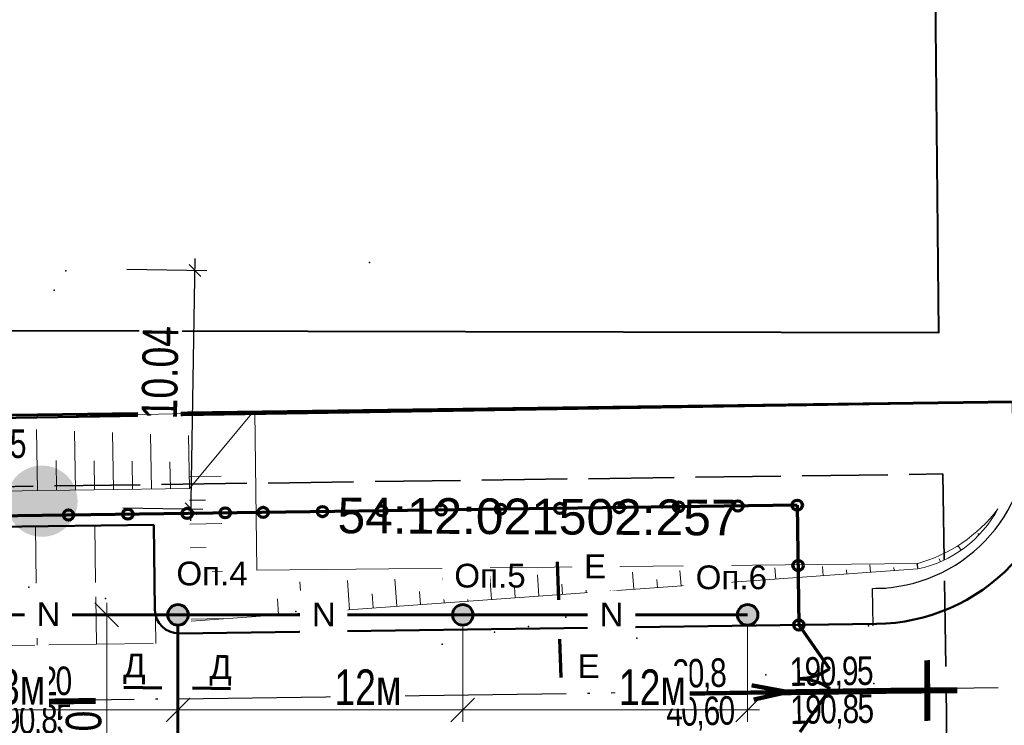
# Model space of a CAD drawing. Header units: millimetres. Extents: x 0 to 6455317, y 0 to 774296.
# Tile 14 of 29: x 3227624 to 3227666, y 387169 to 387199. Entities that reach past the tile are written whole.
import ezdxf
from ezdxf import colors
from ezdxf.entities.mleader import LeaderData, LeaderLine
from ezdxf.math import Vec2, Vec3

# ---------------------------------------------------------------- set-up
doc = ezdxf.new("R2010")
doc.units = ezdxf.units.MM
doc.linetypes.add('ACAD_ISO02W100', pattern=[15, 12, -3])
doc.linetypes.add('ACAD_ISO04W100', pattern=[30, 24, -3, 0, -3])
for name, color, linetype in [('1 Здание', 7, 'Continuous'), ('1 Координаты', 7, 'Continuous'), ('1 ограждение', 7, 'Continuous'), ('1 откос', 7, 'Continuous'), ('1 Разбивочный 1', 7, 'Continuous'), ('8 ЭТО', 7, 'Continuous'), ('ТОЧКИ_ОБОСНОВАНИЯ', 255, 'Continuous')]:
    doc.layers.add(name, color=color, linetype=linetype)
for name, color, linetype, lineweight in [('2 УКл+переломы', 5, 'Continuous', 25), ('ГП Граница', 94, 'Continuous', 60), ('ИГ геология', 7, 'Continuous', 25)]:
    doc.layers.add(name, color=color, linetype=linetype, lineweight=lineweight)
doc.styles.add('ACAD14', font='arial.ttf', dxfattribs={"width": 0.75, "height": 1.5})
doc.styles.add('GOST 2.304', font='arial.ttf')
doc.linetypes.add('ограждение1', pattern='A,6.35,-2.54,[133,ltypeshp.shx,S=2.54,R=0,X=-2.54,Y=0],-2.54,25.4', length=36.83)
doc.dimstyles.new('Генплан-чел', dxfattribs={"dimtxt": 1.5, "dimasz": 0.5, "dimexe": 0.5, "dimexo": 0.5, "dimtad": 1, "dimzin": 0, "dimdsep": 46, "dimtxsty": 'ACAD14', "dimblk": 'OBLIQUE', "dimcen": 1, "dimdle": 0.5, "dimclrd": 256, "dimclre": 256, "dimclrt": 256, "dimadec": 8, "dimazin": 2, "dimtfac": 1, "dimtmove": 0, "dimatfit": 3, "dimldrblk": 'OPEN30', "dimfxl": 0.5, "dimtfill": 1, "dimtfillclr": 256, "dimtolj": 1, "dimtzin": 0, "dimlwd": -1, "dimlwe": -1, "dimarcsym": 0})
doc.dimstyles.new('Генплан-чел-1', dxfattribs={"dimtxt": 1.5, "dimasz": 1, "dimexe": 0.5, "dimexo": 0.5, "dimgap": 0.2, "dimtad": 1, "dimzin": 0, "dimdsep": 46, "dimtxsty": 'ACAD14', "dimblk": 'OBLIQUE', "dimcen": 1, "dimdle": 0.5, "dimclrd": 256, "dimclre": 256, "dimclrt": 256, "dimadec": 4, "dimazin": 2, "dimtfac": 1, "dimtmove": 0, "dimatfit": 3, "dimldrblk": 'OPEN30', "dimfxl": 0.5, "dimtfill": 1, "dimtfillclr": 256, "dimtolj": 1, "dimtzin": 0, "dimlwd": -1, "dimlwe": -1, "dimarcsym": 0})
picture_1 = doc.add_image_def('image2.tif', size_in_pixel=(27388, 31050))

# ---------------------------------------------------------------- blocks, each defined once
blk = doc.blocks.new('*D21')
at = {"layer": 'Defpoints', "color": 0, "lineweight": 50, "transparency": 16777216}
for p in [(6454558.304, 773694.614), (6454558.489, 773691.594), (3226949.058, 386509.643)]:
    blk.add_point(p, dxfattribs=at)
at = {"layer": 'ИГ геология', "transparency": 16777216}
for p, q in [((6454558.304, 773693.614), (6454558.304, 773703.405)), ((6454558.489, 773692.614), (6454558.304, 773693.614)), ((6454558.489, 773692.094), (6454558.489, 773692.614))]:
    blk.add_line(p, q, dxfattribs=at)
at = {"layer": 'ИГ геология', "transparency": 16777216, "insert": (6454556.913, 773699.322), "char_height": 1.5, "attachment_point": 5, "rotation": 90, "style": 'ACAD14', "bg_fill": 3, "box_fill_scale": 1.1, "bg_fill_color": 256, "bg_fill_true_color": 13158600, "bg_fill_transparency": 0}
blk.add_mtext('\\A1;3227609.43', dxfattribs=at)
blk = doc.blocks.new('_Oblique')
at = {"color": 0, "linetype": 'ByBlock', "lineweight": -2}
blk.add_line((-0.5, -0.5), (0.5, 0.5), dxfattribs=at)
blk = doc.blocks.new('_Open30')
at = {"color": 0, "linetype": 'ByBlock', "lineweight": -2}
for p, q in [((-1, 0.268), (0, 0)), ((0, 0), (-1, -0.268)), ((0, 0), (-1, 0))]:
    blk.add_line(p, q, dxfattribs=at)
blk = doc.blocks.new('*D17')
at = {"layer": 'Defpoints', "color": 0, "lineweight": 50, "transparency": 16777216}
for p in [(6454562.788, 773693.804), (6454558.489, 773691.594), (3226949.058, 386509.643)]:
    blk.add_point(p, dxfattribs=at)
at = {"layer": 'ИГ геология', "transparency": 16777216}
for p, q in [((6454560.788, 773691.594), (6454561.788, 773693.804)), ((6454561.788, 773693.804), (6454570.714, 773693.804)), ((6454558.989, 773691.594), (6454560.788, 773691.594))]:
    blk.add_line(p, q, dxfattribs=at)
at = {"layer": 'ИГ геология', "transparency": 16777216, "insert": (6454567.064, 773695.195), "char_height": 1.5, "attachment_point": 5, "style": 'ACAD14', "bg_fill": 3, "box_fill_scale": 1.1, "bg_fill_color": 256, "bg_fill_true_color": 13158600, "bg_fill_transparency": 0}
blk.add_mtext('\\A1;387181.95', dxfattribs=at)
blk = doc.blocks.new('*D22')
at = {"layer": 'Defpoints', "color": 0, "lineweight": 50, "transparency": 16777216}
for p in [(6454615.395, 773691.594), (6454608.625, 773688.11), (3226949.058, 386509.643)]:
    blk.add_point(p, dxfattribs=at)
at = {"layer": 'ИГ геология', "transparency": 16777216}
for p, q in [((6454610.625, 773691.594), (6454609.625, 773688.11)), ((6454614.895, 773691.594), (6454610.625, 773691.594)), ((6454609.625, 773688.11), (6454600.699, 773688.11))]:
    blk.add_line(p, q, dxfattribs=at)
at = {"layer": 'ИГ геология', "transparency": 16777216, "insert": (6454604.35, 773689.501), "char_height": 1.5, "attachment_point": 5, "style": 'ACAD14', "bg_fill": 3, "box_fill_scale": 1.1, "bg_fill_color": 256, "bg_fill_true_color": 13158600, "bg_fill_transparency": 0}
blk.add_mtext('\\A1;387181.95', dxfattribs=at)
blk = doc.blocks.new('*D18')
at = {"layer": 'Defpoints', "color": 0, "lineweight": 50, "transparency": 16777216}
for p in [(6454615.64, 773693.469), (6454615.395, 773691.594), (3226949.058, 386509.643)]:
    blk.add_point(p, dxfattribs=at)
at = {"layer": 'ИГ геология', "transparency": 16777216}
for p, q in [((6454615.64, 773692.469), (6454615.64, 773702.255)), ((6454615.395, 773692.094), (6454615.395, 773692.594)), ((6454615.395, 773692.594), (6454615.64, 773692.469))]:
    blk.add_line(p, q, dxfattribs=at)
at = {"layer": 'ИГ геология', "transparency": 16777216, "insert": (6454614.249, 773698.175), "char_height": 1.5, "attachment_point": 5, "rotation": 90, "style": 'ACAD14', "bg_fill": 3, "box_fill_scale": 1.1, "bg_fill_color": 256, "bg_fill_true_color": 13158600, "bg_fill_transparency": 0}
blk.add_mtext('\\A1;3227666.34', dxfattribs=at)
blk = doc.blocks.new('*D23')
at = {"layer": 'Defpoints', "color": 0, "lineweight": 50, "transparency": 16777216}
for p in [(6454620.884, 773647.129), (6454616.243, 773646.708), (3226949.058, 386509.643)]:
    blk.add_point(p, dxfattribs=at)
at = {"layer": 'ИГ геология', "transparency": 16777216}
for p, q in [((6454618.884, 773646.708), (6454619.884, 773647.129)), ((6454619.884, 773647.129), (6454628.8, 773647.129)), ((6454616.743, 773646.708), (6454618.884, 773646.708))]:
    blk.add_line(p, q, dxfattribs=at)
at = {"layer": 'ИГ геология', "transparency": 16777216, "insert": (6454625.155, 773648.52), "char_height": 1.5, "attachment_point": 5, "style": 'ACAD14', "bg_fill": 3, "box_fill_scale": 1.1, "bg_fill_color": 256, "bg_fill_true_color": 13158600, "bg_fill_transparency": 0}
blk.add_mtext('\\A1;387137.06', dxfattribs=at)
blk = doc.blocks.new('*D19')
at = {"layer": 'Defpoints', "color": 0, "lineweight": 50, "transparency": 16777216}
for p in [(6454616.243, 773646.708), (6454615.749, 773644.637), (3226949.058, 386509.643)]:
    blk.add_point(p, dxfattribs=at)
at = {"layer": 'ИГ геология', "transparency": 16777216}
for p, q in [((6454616.243, 773646.208), (6454616.243, 773645.708)), ((6454616.243, 773645.708), (6454615.749, 773645.637)), ((6454615.749, 773645.637), (6454615.749, 773635.844))]:
    blk.add_line(p, q, dxfattribs=at)
at = {"layer": 'ИГ геология', "transparency": 16777216, "insert": (6454614.358, 773639.928), "char_height": 1.5, "attachment_point": 5, "rotation": 90, "style": 'ACAD14', "bg_fill": 3, "box_fill_scale": 1.1, "bg_fill_color": 256, "bg_fill_true_color": 13158600, "bg_fill_transparency": 0}
blk.add_mtext('\\A1;3227667.18', dxfattribs=at)
blk = doc.blocks.new('*D24')
at = {"layer": 'Defpoints', "color": 0, "lineweight": 50, "transparency": 16777216}
for p in [(6454563.961, 773650.517), (6454558.899, 773646.657), (3226949.058, 386509.643)]:
    blk.add_point(p, dxfattribs=at)
at = {"layer": 'ИГ геология', "transparency": 16777216}
for p, q in [((6454561.961, 773646.657), (6454562.961, 773650.517)), ((6454562.961, 773650.517), (6454571.661, 773650.517)), ((6454559.399, 773646.657), (6454561.961, 773646.657))]:
    blk.add_line(p, q, dxfattribs=at)
at = {"layer": 'ИГ геология', "transparency": 16777216, "insert": (6454568.123, 773651.908), "char_height": 1.5, "attachment_point": 5, "style": 'ACAD14', "bg_fill": 3, "box_fill_scale": 1.1, "bg_fill_color": 256, "bg_fill_true_color": 13158600, "bg_fill_transparency": 0}
blk.add_mtext('\\A1;387137.01', dxfattribs=at)
blk = doc.blocks.new('*D20')
at = {"layer": 'Defpoints', "color": 0, "lineweight": 50, "transparency": 16777216}
for p in [(6454557.437, 773650.281), (6454558.899, 773646.657), (3226949.058, 386509.643)]:
    blk.add_point(p, dxfattribs=at)
at = {"layer": 'ИГ геология', "transparency": 16777216}
for p, q in [((6454557.437, 773649.281), (6454557.437, 773659.067)), ((6454558.899, 773648.281), (6454557.437, 773649.281)), ((6454558.899, 773647.157), (6454558.899, 773648.281))]:
    blk.add_line(p, q, dxfattribs=at)
at = {"layer": 'ИГ геология', "transparency": 16777216, "insert": (6454556.046, 773654.987), "char_height": 1.5, "attachment_point": 5, "rotation": 90, "style": 'ACAD14', "bg_fill": 3, "box_fill_scale": 1.1, "bg_fill_color": 256, "bg_fill_true_color": 13158600, "bg_fill_transparency": 0}
blk.add_mtext('\\A1;3227609.84', dxfattribs=at)
blk = doc.blocks.new('*D42')
at = {"layer": '1 Координаты', "transparency": 16777216}
for p, q in [((3227631.537, 387177.964), (3227631.724, 387188.999)), ((3227628.851, 387188.548), (3227632.215, 387188.491)), ((3227628.681, 387178.512), (3227632.046, 387178.455))]:
    blk.add_line(p, q, dxfattribs=at)
at = {"layer": 'Defpoints', "color": 0, "lineweight": 50, "transparency": 16777216}
for p in [(3227628.351, 387188.556), (3227631.715, 387188.499), (3227628.182, 387178.521)]:
    blk.add_point(p, dxfattribs=at)
at = {"layer": '1 Координаты', "transparency": 16777216, "xscale": 0.5, "yscale": 0.5, "zscale": 0.5}
for p, rotation in [((3227631.715, 387188.499), 89.03214213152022), ((3227631.546, 387178.464), 269.0321421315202)]:
    blk.add_blockref('_Oblique', p, dxfattribs=dict(at, rotation=rotation))
at = {"layer": '1 Координаты', "lineweight": 50, "transparency": 16777216, "insert": (3227630.252, 387184.195), "char_height": 1.5, "attachment_point": 5, "rotation": 89.0321, "style": 'ACAD14', "bg_fill": 3, "box_fill_scale": 1.1, "bg_fill_color": 256, "bg_fill_true_color": 13158600, "bg_fill_transparency": 0}
blk.add_mtext('\\A1;10.04', dxfattribs=at)
blk = doc.blocks.new('_None')
blk = doc.blocks.new('фуыпфуйк')
at = {"layer": '1 откос', "color": 7, "lineweight": 20}
for p, q in [((3227625.081, 387179.229), (3227625.047, 387181.799)), ((3227626.681, 387179.251), (3227626.648, 387181.737)), ((3227628.281, 387179.272), (3227628.249, 387181.674)), ((3227629.881, 387179.294), (3227629.85, 387181.612)), ((3227631.481, 387179.315), (3227631.451, 387181.549)), ((3227625.881, 387179.24), (3227625.864, 387180.504)), ((3227627.481, 387179.261), (3227627.465, 387180.483)), ((3227629.081, 387179.283), (3227629.065, 387180.463)), ((3227630.681, 387179.304), (3227630.665, 387180.442)), ((3227631.474, 387179.822), (3227632.824, 387179.841)), ((3227631.481, 387179.315), (3227618.144, 387179.136)), ((3227631.487, 387178.822), (3227632.162, 387178.832)), ((3227665.366, 387178.157), (3227665.322, 387178.185)), ((3227631.501, 387177.823), (3227632.851, 387177.841)), ((3227664.751, 387177.37), (3227664.691, 387177.428)), ((3227631.514, 387176.823), (3227632.189, 387176.832)), ((3227663.992, 387176.721), (3227663.859, 387176.913)), ((3227662.152, 387176.158), (3227634.326, 387175.88)), ((3227656.184, 387175.505), (3227656.15, 387175.98)), ((3227658.179, 387175.648), (3227658.151, 387176.039)), ((3227660.174, 387175.791), (3227660.151, 387176.099)), ((3227661.171, 387175.862), (3227661.161, 387175.995)), ((3227662.168, 387175.934), (3227662.122, 387176.154)), ((3227662.168, 387175.934), (3227662.152, 387176.158)), ((3227663.12, 387176.236), (3227663.07, 387176.352)), ((3227631.528, 387175.823), (3227632.877, 387175.841)), ((3227662.168, 387175.934), (3227631.556, 387173.739)), ((3227642.22, 387174.504), (3227642.144, 387175.564)), ((3227644.214, 387174.647), (3227644.144, 387175.624)), ((3227646.209, 387174.79), (3227646.145, 387175.683)), ((3227648.204, 387174.933), (3227648.146, 387175.743)), ((3227650.199, 387175.076), (3227650.147, 387175.802)), ((3227652.194, 387175.219), (3227652.148, 387175.861)), ((3227653.191, 387175.29), (3227653.17, 387175.591)), ((3227654.189, 387175.362), (3227654.149, 387175.921)), ((3227655.186, 387175.433), (3227655.168, 387175.692)), ((3227657.181, 387175.576), (3227657.166, 387175.793)), ((3227659.176, 387175.719), (3227659.164, 387175.894)), ((3227636.235, 387174.075), (3227636.141, 387175.386)), ((3227638.23, 387174.218), (3227638.142, 387175.446)), ((3227640.225, 387174.361), (3227640.143, 387175.505)), ((3227645.212, 387174.718), (3227645.178, 387175.186)), ((3227647.207, 387174.861), (3227647.176, 387175.287)), ((3227649.202, 387175.004), (3227649.174, 387175.388)), ((3227651.197, 387175.147), (3227651.172, 387175.489)), ((3227631.541, 387174.823), (3227632.216, 387174.832)), ((3227637.232, 387174.146), (3227637.187, 387174.781)), ((3227639.227, 387174.289), (3227639.185, 387174.882)), ((3227641.222, 387174.432), (3227641.183, 387174.983)), ((3227643.217, 387174.575), (3227643.181, 387175.085)), ((3227635.238, 387174.003), (3227635.189, 387174.68)), ((3227631.554, 387173.823), (3227632.904, 387173.841))]:
    blk.add_line(p, q, dxfattribs=at)
for points in [[(3227616.861, 387182.119), (3227634.237, 387182.542), (3227634.326, 387175.877)], [(3227631.481, 387179.315), (3227634.167, 387182.54)]]:
    blk.add_lwpolyline(points, dxfattribs=at)
for centre, radius, start, end in [((3227660.483, 387182.272), 6.334, 284.9966, 323.0684), ((3227661.138, 387180.826), 5, 281.8918, 331.8327)]:
    blk.add_arc(centre, radius, start, end, dxfattribs=at)
at = {"layer": '1 откос', "color": 7, "lineweight": 20, "style": 'ACAD14', "width": 0.75}
blk.add_text('1:1,5', height=1.2, rotation=359.7595, dxfattribs=at).set_placement((3227621.823, 387180.614))
blk = doc.blocks.new('*D82')
at = {"layer": '1 Разбивочный 1', "color": 1, "lineweight": 18, "transparency": 16777216}
for p, q in [((3227643, 387173.5), (3227643, 387169.5)), ((3227655, 387173.5), (3227655, 387169.5)), ((3227655.5, 387170), (3227642.5, 387170))]:
    blk.add_line(p, q, dxfattribs=at)
at = {"layer": 'Defpoints', "color": 0, "lineweight": 50, "transparency": 16777216}
for p in [(3227643, 387174), (3227655, 387174), (3227643, 387170)]:
    blk.add_point(p, dxfattribs=at)
at = {"layer": '1 Разбивочный 1', "color": 1, "lineweight": 18, "transparency": 16777216, "rotation": 180}
blk.add_blockref('_Oblique', (3227643, 387170), dxfattribs=at)
at = {"layer": '1 Разбивочный 1', "color": 1, "lineweight": 18, "transparency": 16777216}
blk.add_blockref('_Oblique', (3227655, 387170), dxfattribs=at)
at = {"layer": '1 Разбивочный 1', "color": 1, "lineweight": 15, "transparency": 16777216, "insert": (3227650.991, 387170.953), "char_height": 1.5, "attachment_point": 5, "style": 'ACAD14', "bg_fill": 3, "box_fill_scale": 1.1, "bg_fill_color": 256, "bg_fill_true_color": 13158600, "bg_fill_transparency": 0}
blk.add_mtext('\\A1;12м', dxfattribs=at)
blk = doc.blocks.new('*D83')
at = {"layer": '1 Разбивочный 1', "color": 1, "lineweight": 18, "transparency": 16777216}
for p, q in [((3227631, 387173.5), (3227631, 387169.5)), ((3227643, 387173.5), (3227643, 387169.5)), ((3227643.5, 387170), (3227630.5, 387170))]:
    blk.add_line(p, q, dxfattribs=at)
at = {"layer": 'Defpoints', "color": 0, "lineweight": 50, "transparency": 16777216}
for p in [(3227631, 387174), (3227643, 387174), (3227631, 387170)]:
    blk.add_point(p, dxfattribs=at)
at = {"layer": '1 Разбивочный 1', "color": 1, "lineweight": 18, "transparency": 16777216, "rotation": 180}
blk.add_blockref('_Oblique', (3227631, 387170), dxfattribs=at)
at = {"layer": '1 Разбивочный 1', "color": 1, "lineweight": 18, "transparency": 16777216}
blk.add_blockref('_Oblique', (3227643, 387170), dxfattribs=at)
at = {"layer": '1 Разбивочный 1', "color": 1, "lineweight": 15, "transparency": 16777216, "insert": (3227639.004, 387170.953), "char_height": 1.5, "attachment_point": 5, "style": 'ACAD14', "bg_fill": 3, "box_fill_scale": 1.1, "bg_fill_color": 256, "bg_fill_true_color": 13158600, "bg_fill_transparency": 0}
blk.add_mtext('\\A1;12м', dxfattribs=at)
blk = doc.blocks.new('*D84')
at = {"layer": '1 Разбивочный 1', "color": 1, "lineweight": 18, "transparency": 16777216}
for p, q in [((3227628, 387174.5), (3227628, 387162.5)), ((3227630.5, 387174), (3227627.5, 387174)), ((3227630.5, 387163), (3227627.5, 387163))]:
    blk.add_line(p, q, dxfattribs=at)
at = {"layer": 'Defpoints', "color": 0, "lineweight": 50, "transparency": 16777216}
for p in [(3227631, 387174), (3227628, 387163), (3227631, 387163)]:
    blk.add_point(p, dxfattribs=at)
at = {"layer": '1 Разбивочный 1', "color": 1, "lineweight": 18, "transparency": 16777216}
for p, rotation in [((3227628, 387174), 90), ((3227628, 387163), 270)]:
    blk.add_blockref('_Oblique', p, dxfattribs=dict(at, rotation=rotation))
at = {"layer": '1 Разбивочный 1', "color": 1, "lineweight": 15, "transparency": 16777216, "insert": (3227627.034, 387168), "char_height": 1.5, "attachment_point": 5, "rotation": 90, "style": 'ACAD14', "bg_fill": 3, "box_fill_scale": 1.1, "bg_fill_color": 256, "bg_fill_true_color": 13158600, "bg_fill_transparency": 0}
blk.add_mtext('\\A1;11.00', dxfattribs=at)
blk = doc.blocks.new('*D85')
at = {"layer": '1 Разбивочный 1', "color": 1, "lineweight": 18, "transparency": 16777216}
for p, q in [((3227618, 387173.5), (3227618, 387169.5)), ((3227631, 387173.5), (3227631, 387169.5)), ((3227631.5, 387170), (3227617.5, 387170))]:
    blk.add_line(p, q, dxfattribs=at)
at = {"layer": 'Defpoints', "color": 0, "lineweight": 50, "transparency": 16777216}
for p in [(3227618, 387174), (3227631, 387174), (3227618, 387170)]:
    blk.add_point(p, dxfattribs=at)
at = {"layer": '1 Разбивочный 1', "color": 1, "lineweight": 18, "transparency": 16777216, "rotation": 180}
blk.add_blockref('_Oblique', (3227618, 387170), dxfattribs=at)
at = {"layer": '1 Разбивочный 1', "color": 1, "lineweight": 18, "transparency": 16777216}
blk.add_blockref('_Oblique', (3227631, 387170), dxfattribs=at)
at = {"layer": '1 Разбивочный 1', "color": 1, "lineweight": 15, "transparency": 16777216, "insert": (3227624, 387170.966), "char_height": 1.5, "attachment_point": 5, "style": 'ACAD14', "bg_fill": 3, "box_fill_scale": 1.1, "bg_fill_color": 256, "bg_fill_true_color": 13158600, "bg_fill_transparency": 0}
blk.add_mtext('\\A1;13м', dxfattribs=at)

msp = doc.modelspace()

# ---------------------------------------------------------------- linework, layer by layer
at = {"color": 3, "linetype": 'Continuous', "lineweight": 40}
msp.add_lwpolyline([(3227609.7715, 387244.39), (3227609.875, 387186), (3227663.051, 387185.89), (3227662.7405, 387217.38), (3227662.2, 387244.65)], close=True, dxfattribs=at)
at = {"layer": 'ТОЧКИ_ОБОСНОВАНИЯ'}
for p in [(3227639.07229, 387188.82619, 0.14), (3227626.28229, 387188.48619), (3227625.79229, 387187.66619, 0.03), (3227624.71229, 387175.16619, -0.06), (3227627.95229, 387174.68619, -0.2), (3227635.96229, 387174.13619, 0.05), (3227647.34229, 387173.89619, -0.02), (3227645.77229, 387173.50619, 0.13), (3227660.09229, 387173.53619, 0.16), (3227644.33229, 387173.26619, 0.21), (3227642.13229, 387172.76619, 0.16), (3227650.33664, 387173.0248, 0.15), (3227655.76229, 387171.47619, 0.03), (3227658.17229, 387171.45619, 0.07), (3227660.32229, 387171.11619, 0.12)]:
    msp.add_point(p, dxfattribs=at)

# ---------------------------------------------------------------- pictures from other files: only their frames are drawn
image = msp.add_image(picture_1, insert=(3227525.61462, 387085.33614), size_in_units=(684.56309, 776.09478))
image.set_boundary_path([(-0.5, 22461.2284), (10577.0302, 31049.5)])

# ---------------------------------------------------------------- next in the draw order: dimensions: what is measured, and where the dimension line sits
at = {"layer": 'ИГ геология'}
dim = msp.add_ordinate_dim(feature_location=(6454558.4888, 773691.59401), offset=(-0.18481, 3.02039), dtype=1, origin=(3226949.05784, 386509.64326), dimstyle='Генплан-чел', dxfattribs=at)
dim.commit()
dim.dimension.update_dxf_attribs({"geometry": '*D21', "text_midpoint": (6454556.91262, 773699.32232)})

# ---------------------------------------------------------------- next in the draw order: dimensions: what is measured, and where the dimension line sits
dim = msp.add_ordinate_dim(feature_location=(6454558.4888, 773691.59401), offset=(4.29969, 2.21003), dtype=0, origin=(3226949.05784, 386509.64326), dimstyle='Генплан-чел', dxfattribs=at)
dim.commit()
dim.dimension.update_dxf_attribs({"geometry": '*D17', "text_midpoint": (6454567.0636, 773695.1954)})

# ---------------------------------------------------------------- next in the draw order: dimensions: what is measured, and where the dimension line sits
dim = msp.add_ordinate_dim(feature_location=(6454615.39519, 773691.59401), offset=(-6.77054, -3.48407), dtype=0, origin=(3226949.05784, 386509.64326), dimstyle='Генплан-чел', dxfattribs=at)
dim.commit()
dim.dimension.update_dxf_attribs({"geometry": '*D22', "text_midpoint": (6454604.34954, 773689.5013)})

# ---------------------------------------------------------------- next in the draw order: dimensions: what is measured, and where the dimension line sits
dim = msp.add_ordinate_dim(feature_location=(6454615.395190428, 773691.5940054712), offset=(0.2449179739, 1.8751108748), dtype=1, origin=(3226949.0578350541, 386509.6432582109), dimstyle='Генплан-чел', dxfattribs=at)
dim.commit()
dim.dimension.update_dxf_attribs({"geometry": '*D18', "text_midpoint": (6454614.248737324, 773698.1747353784)})

# ---------------------------------------------------------------- next in the draw order: dimensions: what is measured, and where the dimension line sits
dim = msp.add_ordinate_dim(feature_location=(6454616.2425815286, 773646.7080288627), offset=(4.6415490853, 0.4209679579), dtype=0, origin=(3226949.0578350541, 386509.6432582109), dimstyle='Генплан-чел', dxfattribs=at)
dim.commit()
dim.dimension.update_dxf_attribs({"geometry": '*D23', "text_midpoint": (6454625.1546370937, 773648.5203678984)})

# ---------------------------------------------------------------- next in the draw order: dimensions: what is measured, and where the dimension line sits
dim = msp.add_ordinate_dim(feature_location=(6454616.2425815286, 773646.7080288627), offset=(-0.4933969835, -2.0711098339), dtype=1, origin=(3226949.0578350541, 386509.6432582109), dimstyle='Генплан-чел', dxfattribs=at)
dim.commit()
dim.dimension.update_dxf_attribs({"geometry": '*D19', "text_midpoint": (6454614.3578134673, 773639.9278467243)})

# ---------------------------------------------------------------- next in the draw order: dimensions: what is measured, and where the dimension line sits
dim = msp.add_ordinate_dim(feature_location=(6454558.8993, 773646.65699), offset=(5.06175, 3.85957), dtype=0, origin=(3226949.05784, 386509.64326), dimstyle='Генплан-чел', dxfattribs=at)
dim.commit()
dim.dimension.update_dxf_attribs({"geometry": '*D24', "text_midpoint": (6454568.12336, 773651.90793)})

# ---------------------------------------------------------------- next in the draw order: dimensions: what is measured, and where the dimension line sits
dim = msp.add_ordinate_dim(feature_location=(6454558.8993, 773646.65699), offset=(-1.46215, 3.62396), dtype=1, origin=(3226949.05784, 386509.64326), dimstyle='Генплан-чел', dxfattribs=at)
dim.commit()
dim.dimension.update_dxf_attribs({"geometry": '*D20', "text_midpoint": (6454556.04578, 773654.98657)})

# ---------------------------------------------------------------- next in the draw order: hatches: boundary and pattern name
at = {"layer": '1 Здание', "lineweight": 50, "true_color": 0xffffff}
h = msp.add_hatch(color=7, dxfattribs=at)
h.dxf.hatch_style = 1
edge = h.paths.add_edge_path()
edge.add_arc((3227625.27204, 387178.7853), 1.5, 0, 360)

# ---------------------------------------------------------------- next in the draw order: linework, layer by layer
at = {"color": 3, "lineweight": 60}
msp.add_lwpolyline([(3227666.18097, 387182.97187), (3227666.85025, 387137.97438), (3227609.98159, 387137.07276), (3227609.25617, 387182.2063)], close=True, dxfattribs=at)
at = {"color": 6, "linetype": 'ACAD_ISO02W100', "lineweight": 35, "ltscale": 0.3}
msp.add_lwpolyline([(3227663.22585, 387179.93186), (3227663.80601, 387140.9265), (3227612.933, 387140.11993), (3227612.30413, 387179.24702)], close=True, dxfattribs=at)
at = {"lineweight": 70}
for points in [[(3227647.04232, 387174.62953), (3227646.99554, 387176.23523)], [(3227647.13744, 387171.36491), (3227647.09066, 387172.97061)], [(3227630.32656, 387170.91668), (3227628.72036, 387170.94039)], [(3227633.2131, 387170.88602), (3227631.6069, 387170.90973)]]:
    msp.add_lwpolyline(points, dxfattribs=at)
at = {"layer": '1 Здание', "color": 7, "lineweight": 50}
msp.add_line((3227660.4255, 387173.61769), (3227631.04155, 387173.22251), dxfattribs=at)
at = {"layer": '1 Здание', "color": 7, "lineweight": 30}
msp.add_lwpolyline([(3227660.26253, 387175.11563), (3227660.40533, 387175.11755, 0.41772924), (3227666.81582, 387181.78228, 0.41772924)], format="xyb", dxfattribs=at)
at = {"layer": '1 Здание', "color": 7, "linetype": 'ACAD_ISO02W100', "lineweight": 20, "ltscale": 0.2}
for points in [[(3227622.49924, 387177.69423), (3227622.56648, 387172.69469), (3227627.56603, 387172.76192)], [(3227624.99902, 387177.72785), (3227625.06626, 387172.7283)], [(3227627.49879, 387177.76147), (3227627.56603, 387172.76192)], [(3227627.55458, 387172.76177), (3227630.05436, 387172.79539)]]:
    msp.add_lwpolyline(points, dxfattribs=at)
at = {"layer": '1 Здание', "color": 7, "lineweight": 30}
msp.add_lwpolyline([(3227660.28377, 387173.53578), (3227660.26272, 387175.11563), (3227660.82152, 387175.12315)], dxfattribs=at)
at = {"layer": '1 Здание', "color": 7, "lineweight": 50}
for centre, radius, start, end in [((3227660.31792, 387181.61696), 8, 270.770512, 2.081067), ((3227631.0281, 387174.22242), 1, 180.770512, 270.770512)]:
    msp.add_arc(centre, radius, start, end, dxfattribs=at)
at = {"layer": '1 Координаты', "color": 5, "lineweight": 50}
msp.add_lwpolyline([(3227609.98159, 387137.07276), (3227609.27159, 387182.06155), (3227666.26159, 387182.97155), (3227666.67159, 387137.97155)], close=True, dxfattribs=at)
at = {"layer": '1 ограждение', "color": 5, "linetype": 'Continuous', "lineweight": 70, "ltscale": 0.2}
msp.add_line((3227657.08964, 387178.61638), (3227657.15745, 387173.57374), dxfattribs=at)
at = {"layer": '1 ограждение', "color": 5, "linetype": 'ограждение1', "lineweight": 70, "ltscale": 0.2}
for points in [[(3227657.15745, 387173.57374), (3227658.45292, 387171.7341)], [(3227657.21797, 387169.07414), (3227658.47012, 387170.89076)]]:
    msp.add_lwpolyline(points, dxfattribs=at)
for centre in [(3227632.99181, 387178.29229), (3227634.59167, 387178.31381), (3227637.09144, 387178.34742), (3227639.59122, 387178.38104), (3227642.09099, 387178.41466), (3227644.59077, 387178.44828), (3227647.09054, 387178.4819), (3227649.59031, 387178.51552), (3227652.09009, 387178.54914), (3227654.58986, 387178.58276), (3227657.08964, 387178.61638), (3227626.39241, 387178.20354), (3227657.12383, 387176.07351), (3227657.15745, 387173.57374)]:
    msp.add_circle(centre, 0.21514, dxfattribs=at)
for centre, start, end in [((3227657.15745, 387173.57374), 270, 305.153158), ((3227657.18814, 387169.0417), 55.265926, 90.770512)]:
    msp.add_arc(centre, 2.25, start, end, dxfattribs=at)
at = {"layer": '2 УКл+переломы', "color": 5, "linetype": 'ByBlock', "lineweight": -3, "ltscale": 1.5, "flags": 128}
for points, const_width in [([(3227662.56497, 387170.81621), (3227662.56787, 387169.5394), (3227662.56207, 387172.09302), (3227662.56497, 387170.81621), (3227663.82809, 387170.82593), (3227661.28819, 387170.80729)], 0.25), ([(3227650.83541, 387170.65846), (3227656.66767, 387170.75069), (3227655.16572, 387171.03538), (3227656.68385, 387170.75432), (3227655.25299, 387170.43294)], 0.18), ([(3227661.28819, 387170.80729), (3227656.1233, 387170.73467)], 0.25), ([(3227627.5287, 387170.37849), (3227622.36381, 387170.30587)], 0.25)]:
    msp.add_lwpolyline(points, dxfattribs=dict(at, const_width=const_width))
at = {"layer": '8 ЭТО', "color": 1, "lineweight": 60}
msp.add_lwpolyline([(3227618.01858, 387174), (3227655, 387174)], dxfattribs=at)
msp.add_circle((3227655, 387174), 0.43334, dxfattribs=at)

# ---------------------------------------------------------------- next in the draw order: texts
at = {"color": 3, "lineweight": 35, "insert": (3227637.7289, 387178.93783), "char_height": 1.5, "attachment_point": 1, "rotation": 359.669969, "style": 'GOST 2.304'}
msp.add_mtext_dynamic_manual_height_columns('54:12:021502:257', width=6.0624222, gutter_width=1250, heights=[0], dxfattribs=at)
at = {"layer": 'ГП Граница', "color": 7, "char_height": 1, "attachment_point": 1, "rotation": 359.669969, "style": 'GOST 2.304'}
for width, insert in [(1.204698, (3227628.70124, 387172.37322)), (6.0624222, (3227632.32758, 387172.30763))]:
    msp.add_mtext_dynamic_manual_height_columns('Д', width=width, gutter_width=1250, heights=[0], dxfattribs=dict(at, insert=insert))

# ---------------------------------------------------------------- next in the draw order: leaders
at = {"layer": '2 УКл+переломы', "color": 5, "linetype": 'ByBlock', "lineweight": -3, "ltscale": 1.5}
ml = msp.add_multileader_mtext('Standard', dxfattribs=at)
ml.set_content('\\pxt3;{\\T0.9;  190,95\\P\\ptz;  190,85}', color=5, style='ACAD14')
ml.set_leader_properties(color=5, lineweight=25)
ml.set_arrow_properties(name='NONE')
ml.build(insert=Vec2(0, 0))
ml.multileader.update_dxf_attribs({"text_left_attachment_type": 6, "text_right_attachment_type": 6, "dogleg_length": 0.36})
ctx = ml.context
ctx.base_point, ctx.char_height, ctx.landing_gap_size, ctx.plane_origin, ctx.plane_x_axis, ctx.plane_y_axis = Vec3(3227656.14608, 387170.75755), 1.2, 0.01, Vec3(3227668.90852, 387171.45303), Vec3(0.99989463, 0.01451638), Vec3(-0.01451638, 0.99989463)
ctx.left_attachment, ctx.right_attachment = 6, 6
notes = []
notes.append((ctx, [(1, (1, 1, 0), (3227656.09737, 387170.75685), (0.99989463, 0.01451638), 0.04872, [(0, [(3227656.09817, 387170.70183)], 0, [])])]))
ctx.mtext.insert, ctx.mtext.text_direction, ctx.mtext.rotation, ctx.mtext.width, ctx.mtext.line_spacing_factor, ctx.mtext.flow_direction = Vec3(3227656.13518, 387172.19755), Vec3(0.99989463, 0.01451638), 0.01451689, 10.5338229, 0.8, 5
ml = msp.add_multileader_mtext('Standard', dxfattribs=at)
ml.set_content('\\pxt3;{\\T0.9;  192,20\\P\\ptz;  190,85}', color=5, style='ACAD14')
ml.set_leader_properties(color=5, lineweight=25)
ml.set_arrow_properties(name='NONE')
ml.build(insert=Vec2(0, 0))
ml.multileader.update_dxf_attribs({"text_left_attachment_type": 6, "text_right_attachment_type": 6, "dogleg_length": 0.36})
ctx = ml.context
ctx.base_point, ctx.char_height, ctx.landing_gap_size, ctx.plane_origin, ctx.plane_x_axis, ctx.plane_y_axis = Vec3(3227622.38659, 387170.32876), 1.2, 0.01, Vec3(3227635.14903, 387171.02424), Vec3(0.99989463, 0.01451638), Vec3(-0.01451638, 0.99989463)
ctx.left_attachment, ctx.right_attachment = 6, 6
notes.append((ctx, [(1, (1, 1, 0), (3227622.33788, 387170.32805), (0.99989463, 0.01451638), 0.04872, [(0, [(3227622.33868, 387170.27303)], 0, [])])]))
ctx.mtext.insert, ctx.mtext.text_direction, ctx.mtext.rotation, ctx.mtext.width, ctx.mtext.line_spacing_factor, ctx.mtext.flow_direction = Vec3(3227622.37569, 387171.76875), Vec3(0.99989463, 0.01451638), 0.01451689, 10.5338229, 0.8, 5
at = {"layer": '2 УКл+переломы', "color": 5, "linetype": 'ByBlock', "lineweight": 25, "ltscale": 1.5}
ml = msp.add_multileader_mtext('Standard', dxfattribs=at)
ml.set_content('{\\T0.9; 30,8\\P40,60}', color=5, style='ACAD14')
ml.set_leader_properties(color=5)
ml.set_arrow_properties(name='NONE')
ml.build(insert=Vec2(0, 0))
ml.multileader.update_dxf_attribs({"text_left_attachment_type": 6, "text_right_attachment_type": 6, "dogleg_length": 0.36})
ctx = ml.context
ctx.base_point, ctx.char_height, ctx.landing_gap_size, ctx.plane_origin, ctx.plane_x_axis, ctx.plane_y_axis = Vec3(3227651.54231, 387170.67283), 1.2, 0.01, Vec3(3227664.32624, 387171.44131), Vec3(0.99969582, 0.02466318), Vec3(-0.02466318, 0.99969582)
ctx.left_attachment, ctx.right_attachment = 6, 6
notes.append((ctx, [(1, (1, 1, 0), (3227651.18242, 387170.66395), (0.99969582, 0.02466318), 0.36, [(0, [(3227651.18378, 387170.60894)], 0, [])])]))
ctx.mtext.insert, ctx.mtext.text_direction, ctx.mtext.rotation, ctx.mtext.width, ctx.mtext.line_spacing_factor, ctx.mtext.flow_direction = Vec3(3227651.5168, 387172.11264), Vec3(0.99969582, 0.02466318), 0.02466568, 2.6443383, 0.8, 5
for ctx, leaders in notes:
    for number, flags, end, landing, length, lines in leaders:
        leader = LeaderData()
        leader.index, (leader.has_last_leader_line, leader.has_dogleg_vector, leader.attachment_direction) = number, flags
        leader.last_leader_point, leader.dogleg_vector, leader.dogleg_length = Vec3(end), Vec3(landing), length
        for number, points, colour, breaks in lines:
            line = LeaderLine()
            line.index, line.vertices, line.color, line.breaks = number, Vec3.list(points), colors.encode_raw_color(colour), breaks
            leader.lines.append(line)
        ctx.leaders.append(leader)

# ---------------------------------------------------------------- next in the draw order: texts
at = {"layer": '1 откос', "lineweight": 50, "insert": (3227647.83837, 387172.33996), "char_height": 1, "attachment_point": 1, "style": 'GOST 2.304', "bg_fill": 3, "box_fill_scale": 1.5, "bg_fill_color": 256, "bg_fill_transparency": 0}
msp.add_mtext_dynamic_manual_height_columns('Е', width=1, gutter_width=1250, heights=[0], dxfattribs=at)

# ---------------------------------------------------------------- next in the draw order: dimensions: what is measured, and where the dimension line sits
at = {"layer": '1 Координаты', "color": 5, "lineweight": 50}
dim = msp.add_linear_dim(base=(3227631.71531, 387188.49926), p1=(3227628.18151, 387178.52072), p2=(3227628.35105, 387188.55609), angle=89.032142, dimstyle='Генплан-чел', dxfattribs=at)
dim.commit()
dim.dimension.update_dxf_attribs({"geometry": '*D42', "text_midpoint": (3227631.6422, 387184.17199), "dimtype": 161})

# ---------------------------------------------------------------- next in the draw order: linework, layer by layer
at = {"layer": '1 Здание', "color": 7, "lineweight": 50}
for q in [(3227618.88812, 387177.64567), (3227630.02819, 387174.20897)]:
    msp.add_line((3227629.97996, 387177.79484), q, dxfattribs=at)
at = {"layer": '1 Здание', "color": 7, "linetype": 'ACAD_ISO04W100', "lineweight": 30, "ltscale": 0.3}
msp.add_line((3227621.95169, 387170.35001), (3227667.48921, 387170.96244), dxfattribs=at)
at = {"layer": '1 Здание', "color": 7, "linetype": 'ACAD_ISO02W100', "lineweight": 20, "ltscale": 0.2}
msp.add_lwpolyline([(3227629.99857, 387177.79509), (3227630.0658, 387172.79554)], dxfattribs=at)
at = {"layer": '1 ограждение', "color": 5, "linetype": 'Continuous', "lineweight": 70, "ltscale": 0.2}
msp.add_line((3227657.08964, 387178.61638), (3227618.89309, 387178.10268), dxfattribs=at)
at = {"layer": '1 ограждение', "color": 5, "linetype": 'ограждение1', "lineweight": 70, "ltscale": 0.2}
for centre in [(3227628.89219, 387178.23716), (3227631.39196, 387178.27077)]:
    msp.add_circle(centre, 0.21514, dxfattribs=at)

# ---------------------------------------------------------------- next in the draw order: block references
at = {"layer": '8 ЭТО'}
msp.add_blockref('фуыпфуйк', (-0.00047, -0.00001), dxfattribs=at)

# ---------------------------------------------------------------- next in the draw order: texts
at = {"layer": '8 ЭТО', "color": 1, "lineweight": 60, "char_height": 1, "attachment_point": 1, "style": 'GOST 2.304', "bg_fill": 3, "box_fill_scale": 1.5, "bg_fill_color": 256, "bg_fill_transparency": 0}
for s, insert in [('Оп.4', (3227630.93417, 387176.24252)), ('Оп.5', (3227642.64105, 387176.15057)), ('Оп.6', (3227652.80985, 387176.08025))]:
    msp.add_mtext_dynamic_manual_height_columns(s, width=1, gutter_width=1250, heights=[0], dxfattribs=dict(at, insert=insert))

# ---------------------------------------------------------------- next in the draw order: dimensions: what is measured, and where the dimension line sits
at = {"layer": '1 Разбивочный 1', "color": 5, "lineweight": 15}
dim = msp.add_linear_dim(base=(3227643, 387170), p1=(3227655, 387174), p2=(3227643, 387174), text='12м', dimstyle='Генплан-чел-1', override={"dimclrd": 1, "dimclre": 1, "dimclrt": 1, "dimlwd": 18, "dimlwe": 18}, dxfattribs=at)
dim.commit()
dim.dimension.update_dxf_attribs({"geometry": '*D82', "text_midpoint": (3227650.99095, 387170), "dimtype": 160})

# ---------------------------------------------------------------- next in the draw order: hatches: boundary and pattern name
at = {"layer": '8 ЭТО', "lineweight": 60}
h = msp.add_hatch(color=1, dxfattribs=at)
h.dxf.hatch_style = 1
h.paths.add_polyline_path([(3227655.43334, 387174, 1), (3227654.56666, 387174, 1)])

# ---------------------------------------------------------------- next in the draw order: linework, layer by layer
at = {"layer": '8 ЭТО', "color": 1, "lineweight": 60}
msp.add_circle((3227655, 387174), 0.43334, dxfattribs=at)

# ---------------------------------------------------------------- next in the draw order: texts
at = {"layer": '8 ЭТО', "color": 1, "lineweight": 60, "insert": (3227648.76191, 387174.51709), "char_height": 1, "attachment_point": 1, "style": 'GOST 2.304', "bg_fill": 3, "box_fill_scale": 1.5, "bg_fill_color": 256, "bg_fill_transparency": 0}
msp.add_mtext_dynamic_manual_height_columns('N', width=1, gutter_width=1250, heights=[0], dxfattribs=at)

# ---------------------------------------------------------------- next in the draw order: dimensions: what is measured, and where the dimension line sits
at = {"layer": '1 Разбивочный 1', "color": 5, "lineweight": 15}
dim = msp.add_linear_dim(base=(3227631, 387170), p1=(3227643, 387174), p2=(3227631, 387174), text='12м', dimstyle='Генплан-чел-1', override={"dimclrd": 1, "dimclre": 1, "dimclrt": 1, "dimlwd": 18, "dimlwe": 18}, dxfattribs=at)
dim.commit()
dim.dimension.update_dxf_attribs({"geometry": '*D83', "text_midpoint": (3227639.00424, 387170), "dimtype": 160})

# ---------------------------------------------------------------- next in the draw order: hatches: boundary and pattern name
at = {"layer": '8 ЭТО', "lineweight": 60}
h = msp.add_hatch(color=1, dxfattribs=at)
h.dxf.hatch_style = 1
h.paths.add_polyline_path([(3227643.43334, 387174, 1), (3227642.56666, 387174, 1)])

# ---------------------------------------------------------------- next in the draw order: linework, layer by layer
at = {"layer": '8 ЭТО', "color": 1, "lineweight": 60}
msp.add_lwpolyline([(3227631, 387173.56666), (3227631, 387152)], dxfattribs=at)
for centre in [(3227631, 387174), (3227643, 387174), (3227643, 387174)]:
    msp.add_circle(centre, 0.43334, dxfattribs=at)

# ---------------------------------------------------------------- next in the draw order: texts
at = {"layer": '1 откос', "lineweight": 50, "insert": (3227648.11031, 387176.54233), "char_height": 1, "attachment_point": 1, "style": 'GOST 2.304', "bg_fill": 3, "box_fill_scale": 1.5, "bg_fill_color": 256, "bg_fill_transparency": 0}
msp.add_mtext_dynamic_manual_height_columns('Е', width=1, gutter_width=1250, heights=[0], dxfattribs=at)
at = {"layer": '8 ЭТО', "color": 1, "lineweight": 60, "insert": (3227636.64103, 387174.51709), "char_height": 1, "attachment_point": 1, "style": 'GOST 2.304', "bg_fill": 3, "box_fill_scale": 1.5, "bg_fill_color": 256, "bg_fill_transparency": 0}
msp.add_mtext_dynamic_manual_height_columns('N', width=1, gutter_width=1250, heights=[0], dxfattribs=at)

# ---------------------------------------------------------------- next in the draw order: dimensions: what is measured, and where the dimension line sits
at = {"layer": '1 Разбивочный 1', "color": 5, "lineweight": 15}
dim = msp.add_linear_dim(base=(3227628, 387163), p1=(3227631, 387174), p2=(3227631, 387163), angle=90, dimstyle='Генплан-чел-1', override={"dimclrd": 1, "dimclre": 1, "dimclrt": 1, "dimlwd": 18, "dimlwe": 18}, dxfattribs=at)
dim.commit()
dim.dimension.update_dxf_attribs({"geometry": '*D84', "text_midpoint": (3227628, 387168), "dimtype": 160})

# ---------------------------------------------------------------- next in the draw order: dimensions: what is measured, and where the dimension line sits
dim = msp.add_linear_dim(base=(3227618, 387170), p1=(3227631, 387174), p2=(3227618, 387174), text='13м', dimstyle='Генплан-чел-1', override={"dimclrd": 1, "dimclre": 1, "dimclrt": 1, "dimlwd": 18, "dimlwe": 18}, dxfattribs=at)
dim.commit()
dim.dimension.update_dxf_attribs({"geometry": '*D85', "text_midpoint": (3227624, 387170), "dimtype": 160})

# ---------------------------------------------------------------- next in the draw order: hatches: boundary and pattern name
at = {"layer": '8 ЭТО', "lineweight": 60}
h = msp.add_hatch(color=1, dxfattribs=at)
h.dxf.hatch_style = 1
h.paths.add_polyline_path([(3227631.43334, 387174, 1), (3227630.56666, 387174, 1)])

# ---------------------------------------------------------------- next in the draw order: linework, layer by layer
at = {"layer": '8 ЭТО', "color": 1, "lineweight": 60}
msp.add_circle((3227631, 387174), 0.43334, dxfattribs=at)

# ---------------------------------------------------------------- next in the draw order: texts
at = {"layer": '8 ЭТО', "color": 1, "lineweight": 60, "insert": (3227625.04204, 387174.52863), "char_height": 1, "attachment_point": 1, "style": 'GOST 2.304', "bg_fill": 3, "box_fill_scale": 1.5, "bg_fill_color": 256, "bg_fill_transparency": 0}
msp.add_mtext_dynamic_manual_height_columns('N', width=1, gutter_width=1250, heights=[0], dxfattribs=at)

doc.saveas('drawing.dxf')
